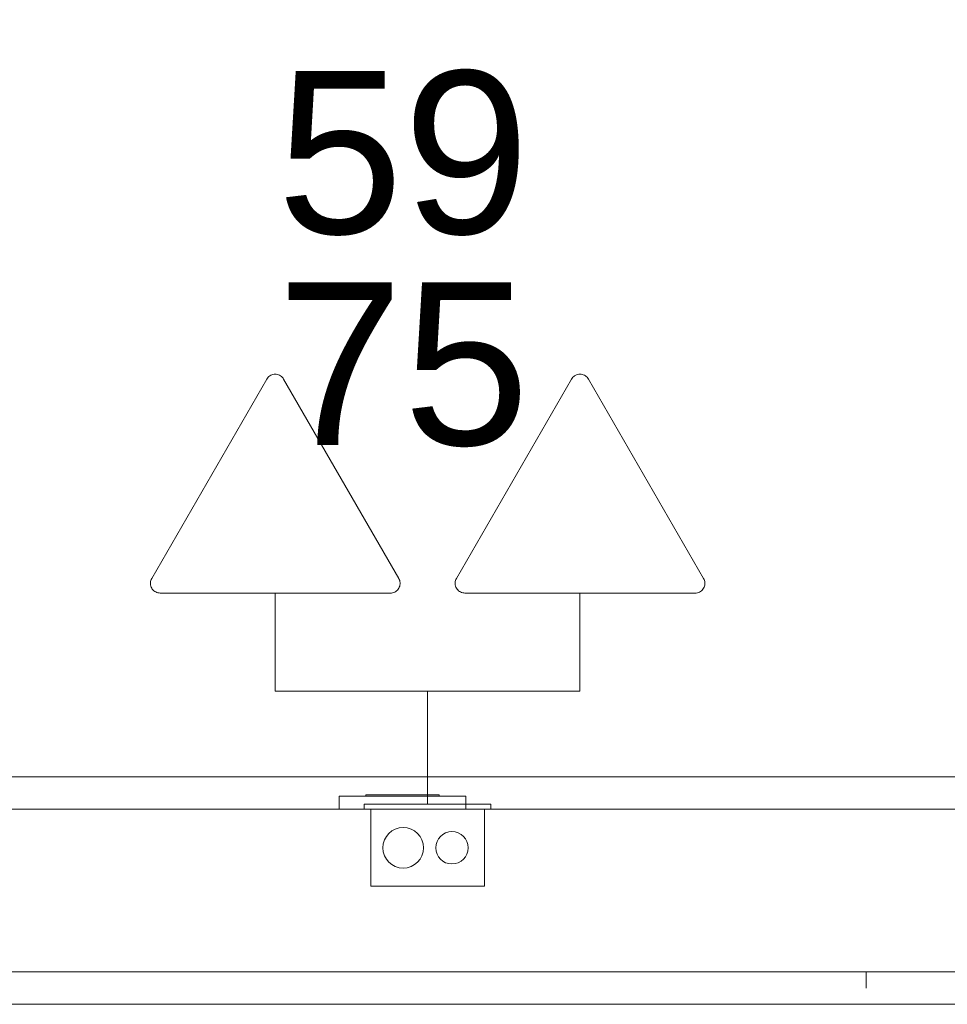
# Model space of a CAD drawing. Extents: x 5066 to 9756, y -2696 to -1109.
# Tile 202 of 248: x 9413.46 to 9414.6, y -2569.28 to -2568.07. Entities that reach past the tile are written whole.
import ezdxf

# ---------------------------------------------------------------- set-up
doc = ezdxf.new("R2010")
doc.units = 0
doc.header["$MEASUREMENT"] = 0
doc.linetypes.add('NULL', pattern=[0])
for name, color, linetype, lineweight in [('Caixas de passagem', 134, 'CONTINUOUS', 5), ('EL-Tomadas', 150, 'CONTINUOUS', 20), ('IFC-Caixa de passagem-Contorno', 44, 'CONTINUOUS', 5), ('IFC-Elemento construtivo genérico-Contorno', 253, 'CONTINUOUS', 5), ('IFC-Parede padrão-Contorno', 44, 'CONTINUOUS', 5), ('IFC-Parte de elemento de construção-Contorno', 253, 'CONTINUOUS', 5)]:
    doc.layers.add(name, color=color, linetype=linetype, lineweight=lineweight)
doc.layers.add('textos', color=2, linetype='CONTINUOUS')
doc.styles.add('Arial', font='arial.ttf')

msp = doc.modelspace()

# ---------------------------------------------------------------- linework, layer by layer
at = {"layer": 'Caixas de passagem'}
for p, q in [((9413.8568, -2569.2373), (9413.8768, -2569.2373)), ((9414.4768, -2569.2373), (9413.8768, -2569.2373)), ((9414.4768, -2569.2373), (9414.4968, -2569.2373)), ((9414.4968, -2569.2373), (9414.4968, -2569.2573))]:
    msp.add_line(p, q, dxfattribs=at)
at = {"layer": 'EL-Tomadas'}
for p, q in [((9413.6178, -2568.7533), (9413.7594, -2568.508)), ((9413.7801, -2568.508), (9413.9218, -2568.7534)), ((9413.9928, -2568.7533), (9414.1344, -2568.508)), ((9414.1551, -2568.508), (9414.2968, -2568.7534)), ((9413.9114, -2568.7714), (9413.6282, -2568.7713)), ((9413.7697, -2568.7713), (9413.7697, -2568.8919)), ((9414.2864, -2568.7714), (9414.0032, -2568.7713)), ((9414.1447, -2568.7713), (9414.1447, -2568.8919)), ((9413.9572, -2568.8919), (9413.7697, -2568.8919)), ((9413.9572, -2568.8919), (9413.9572, -2569.0311)), ((9413.9572, -2568.8919), (9414.1447, -2568.8919))]:
    msp.add_line(p, q, dxfattribs=at)
for points in [[(9413.7801, -2568.508), (9413.7794, -2568.5068), (9413.7785, -2568.5058), (9413.7775, -2568.5048), (9413.7763, -2568.504), (9413.7751, -2568.5033), (9413.7738, -2568.5027), (9413.7725, -2568.5023), (9413.7711, -2568.5021), (9413.7697, -2568.502), (9413.7684, -2568.5021), (9413.767, -2568.5023), (9413.7656, -2568.5027), (9413.7644, -2568.5033), (9413.7631, -2568.504), (9413.762, -2568.5048), (9413.761, -2568.5058), (9413.7601, -2568.5068), (9413.7594, -2568.508)], [(9414.1551, -2568.508), (9414.1544, -2568.5068), (9414.1535, -2568.5058), (9414.1525, -2568.5048), (9414.1513, -2568.504), (9414.1501, -2568.5033), (9414.1488, -2568.5027), (9414.1475, -2568.5023), (9414.1461, -2568.5021), (9414.1447, -2568.502), (9414.1434, -2568.5021), (9414.142, -2568.5023), (9414.1406, -2568.5027), (9414.1394, -2568.5033), (9414.1381, -2568.504), (9414.137, -2568.5048), (9414.136, -2568.5058), (9414.1351, -2568.5068), (9414.1344, -2568.508)], [(9413.6178, -2568.7533), (9413.6171, -2568.7545), (9413.6167, -2568.7558), (9413.6163, -2568.7572), (9413.6162, -2568.7586), (9413.6162, -2568.76), (9413.6163, -2568.7613), (9413.6167, -2568.7627), (9413.6171, -2568.764), (9413.6178, -2568.7653), (9413.6185, -2568.7664), (9413.6194, -2568.7675), (9413.6204, -2568.7685), (9413.6216, -2568.7693), (9413.6228, -2568.77), (9413.624, -2568.7705), (9413.6254, -2568.7709), (9413.6268, -2568.7712), (9413.6282, -2568.7713)], [(9413.9114, -2568.7714), (9413.9128, -2568.7713), (9413.9142, -2568.7711), (9413.9155, -2568.7707), (9413.9168, -2568.7701), (9413.918, -2568.7694), (9413.9191, -2568.7686), (9413.9201, -2568.7676), (9413.921, -2568.7666), (9413.9218, -2568.7654), (9413.9224, -2568.7641), (9413.9229, -2568.7628), (9413.9232, -2568.7615), (9413.9234, -2568.7601), (9413.9234, -2568.7587), (9413.9232, -2568.7573), (9413.9229, -2568.756), (9413.9224, -2568.7546), (9413.9218, -2568.7534)], [(9413.9928, -2568.7533), (9413.9921, -2568.7545), (9413.9917, -2568.7558), (9413.9913, -2568.7572), (9413.9912, -2568.7586), (9413.9912, -2568.76), (9413.9913, -2568.7613), (9413.9917, -2568.7627), (9413.9921, -2568.764), (9413.9928, -2568.7653), (9413.9935, -2568.7664), (9413.9944, -2568.7675), (9413.9954, -2568.7685), (9413.9966, -2568.7693), (9413.9978, -2568.77), (9413.999, -2568.7705), (9414.0004, -2568.7709), (9414.0018, -2568.7712), (9414.0032, -2568.7713)], [(9414.2864, -2568.7714), (9414.2878, -2568.7713), (9414.2892, -2568.7711), (9414.2905, -2568.7707), (9414.2918, -2568.7701), (9414.293, -2568.7694), (9414.2941, -2568.7686), (9414.2951, -2568.7676), (9414.296, -2568.7666), (9414.2968, -2568.7654), (9414.2974, -2568.7641), (9414.2979, -2568.7628), (9414.2982, -2568.7615), (9414.2984, -2568.7601), (9414.2984, -2568.7587), (9414.2982, -2568.7573), (9414.2979, -2568.756), (9414.2974, -2568.7546), (9414.2968, -2568.7534)]]:
    msp.add_lwpolyline(points, dxfattribs=at)
at = {"layer": 'IFC-Caixa de passagem-Contorno'}
for p, q in [((9414.0352, -2569.0311), (9413.8792, -2569.0311)), ((9413.8792, -2569.0311), (9413.8792, -2569.0371)), ((9414.0352, -2569.0371), (9413.8792, -2569.0371)), ((9413.8872, -2569.0371), (9413.8872, -2569.1321)), ((9414.0272, -2569.0371), (9414.0272, -2569.1321)), ((9414.0352, -2569.0311), (9414.0352, -2569.0371)), ((9414.0272, -2569.1321), (9413.8872, -2569.1321))]:
    msp.add_line(p, q, dxfattribs=at)
for centre, radius in [((9413.9272, -2569.0847), 0.025), ((9413.9872, -2569.0847), 0.0199)]:
    msp.add_circle(centre, radius, dxfattribs=at)
at = {"layer": 'IFC-Elemento construtivo genérico-Contorno', "color": 8, "lineweight": 5}
for p, q in [((9413.8484, -2569.0212), (9414.0044, -2569.0212)), ((9413.8484, -2569.0372), (9413.8484, -2569.0212)), ((9413.8814, -2569.0212), (9413.8814, -2569.0196)), ((9413.8814, -2569.0196), (9413.9714, -2569.0196)), ((9413.9714, -2569.0212), (9413.9714, -2569.0196)), ((9414.0044, -2569.0372), (9414.0044, -2569.0212))]:
    msp.add_line(p, q, dxfattribs=at)
at = {"layer": 'IFC-Parede padrão-Contorno', "color": 8, "lineweight": 5}
for p, q in [((9412.6154, -2569.0372), (9414.0355, -2569.0372)), ((9414.0355, -2569.0372), (9418.0119, -2569.0372)), ((9412.6154, -2569.2372), (9417.8864, -2569.2372))]:
    msp.add_line(p, q, dxfattribs=at)
at = {"layer": 'IFC-Parte de elemento de construção-Contorno', "color": 8, "lineweight": 5}
for p, q in [((9412.6554, -2568.9972), (9417.9954, -2568.9972)), ((9413.4954, -2569.0372), (9413.8484, -2569.0372)), ((9414.0044, -2569.0372), (9414.5891, -2569.0372)), ((9412.0554, -2569.2772), (9417.9873, -2569.2772))]:
    msp.add_line(p, q, dxfattribs=at)

# ---------------------------------------------------------------- texts
at = {"layer": 'textos', "linetype": 'NULL', "char_height": 0.2, "width": 0.622891, "attachment_point": 8, "line_spacing_factor": 0.6, "style": 'Arial'}
for s, insert in [('59', (9413.9272, -2568.332)), ('75', (9413.9272, -2568.592))]:
    msp.add_mtext(s, dxfattribs=dict(at, insert=insert))

doc.saveas('drawing.dxf')
